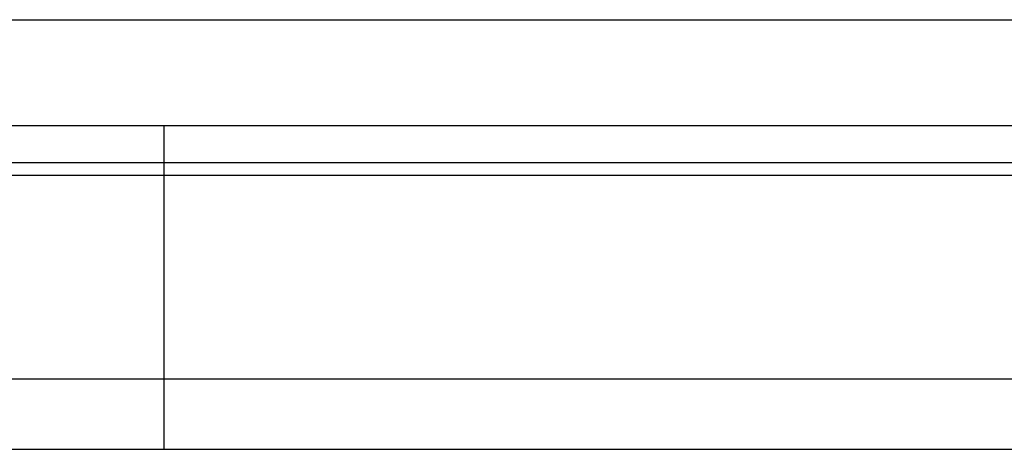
# Model space of a CAD drawing. Header units: millimetres. Extents: x 8 to 287, y -34 to 54.
# Tile 3 of 51: x 184 to 198, y -21 to -15. Entities that reach past the tile are written whole.
import ezdxf
from ezdxf.lldxf.tags import DXFTag

# ---------------------------------------------------------------- set-up
doc = ezdxf.new("R2010")
doc.units = ezdxf.units.MM
doc.header["$LTSCALE"] = 0.15
doc.layers.add('HID', color=2, linetype='DASHED')
doc.layers.add('OUT', color=3, linetype='CONTINUOUS')
tags = doc.linetypes.add('DASHED', pattern=[25.72, 12.86, -12.86]).pattern_tags.tags
tags[6:7] = [DXFTag(74, 4), DXFTag(75, 0), DXFTag(340, '0'), DXFTag(46, 0.0), DXFTag(50, 0.0), DXFTag(44, 0.0), DXFTag(45, 0.0)]
tags[4:5] = [DXFTag(74, 4), DXFTag(75, 0), DXFTag(340, '0'), DXFTag(46, 0.0), DXFTag(50, 0.0), DXFTag(44, 0.0), DXFTag(45, 0.0)]

msp = doc.modelspace()

# ---------------------------------------------------------------- linework, layer by layer
at = {"layer": 'HID', "color": 0}
msp.add_line((186.039, -16.421), (186.039, -21.021), dxfattribs=at)
at = {"layer": 'OUT', "color": 0, "linetype": 'Continuous'}
msp.add_line((173.444, -14.921), (251.444, -14.921), dxfattribs=at)
at = {"layer": 'OUT', "color": 0}
for p, q in [((173.444, -16.421), (251.444, -16.421)), ((137.759, -16.948), (279.149, -16.948)), ((137.754, -17.128), (279.149, -17.128)), ((137.191, -20.021), (279.149, -20.021)), ((103.039, -21.021), (279.149, -21.021))]:
    msp.add_line(p, q, dxfattribs=at)

doc.saveas('drawing.dxf')
